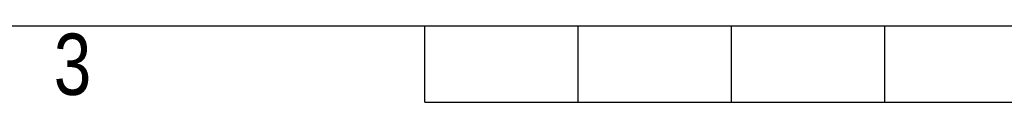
# Model space of a CAD drawing. Header units: millimetres. Extents: x 0 to 420, y 0 to 297.
# Tile 8 of 90: x 131 to 197, y 0 to 5. Entities that reach past the tile are written whole.
import ezdxf

# ---------------------------------------------------------------- set-up
doc = ezdxf.new("R2010")
doc.units = ezdxf.units.MM
doc.layers.add('CARTIGLIO', color=140, linetype='Continuous')
doc.styles.add('SLDTEXTSTYLE2', font='TXT', dxfattribs={"width": 0.821468})

msp = doc.modelspace()

# ---------------------------------------------------------------- linework, layer by layer
at = {"layer": 'CARTIGLIO', "linetype": 'Continuous'}
for p, q in [((5.18012, 5.171), (414.8274, 5.171)), ((158.2616, -0.00321), (158.2616, 5.171)), ((168.61003, -0.00321), (168.61003, 5.171)), ((178.95846, -0.00321), (178.95846, 5.171)), ((189.30689, -0.00321), (189.30689, 5.171)), ((158.2616, -0.00321), (261.74592, -0.00321))]:
    msp.add_line(p, q, dxfattribs=at)

# ---------------------------------------------------------------- texts
at = {"layer": 'CARTIGLIO', "insert": (134.49186, 4.63707), "char_height": 4.13937, "attachment_point": 2, "style": 'SLDTEXTSTYLE2'}
msp.add_mtext('3', dxfattribs=at)

doc.saveas('drawing.dxf')
